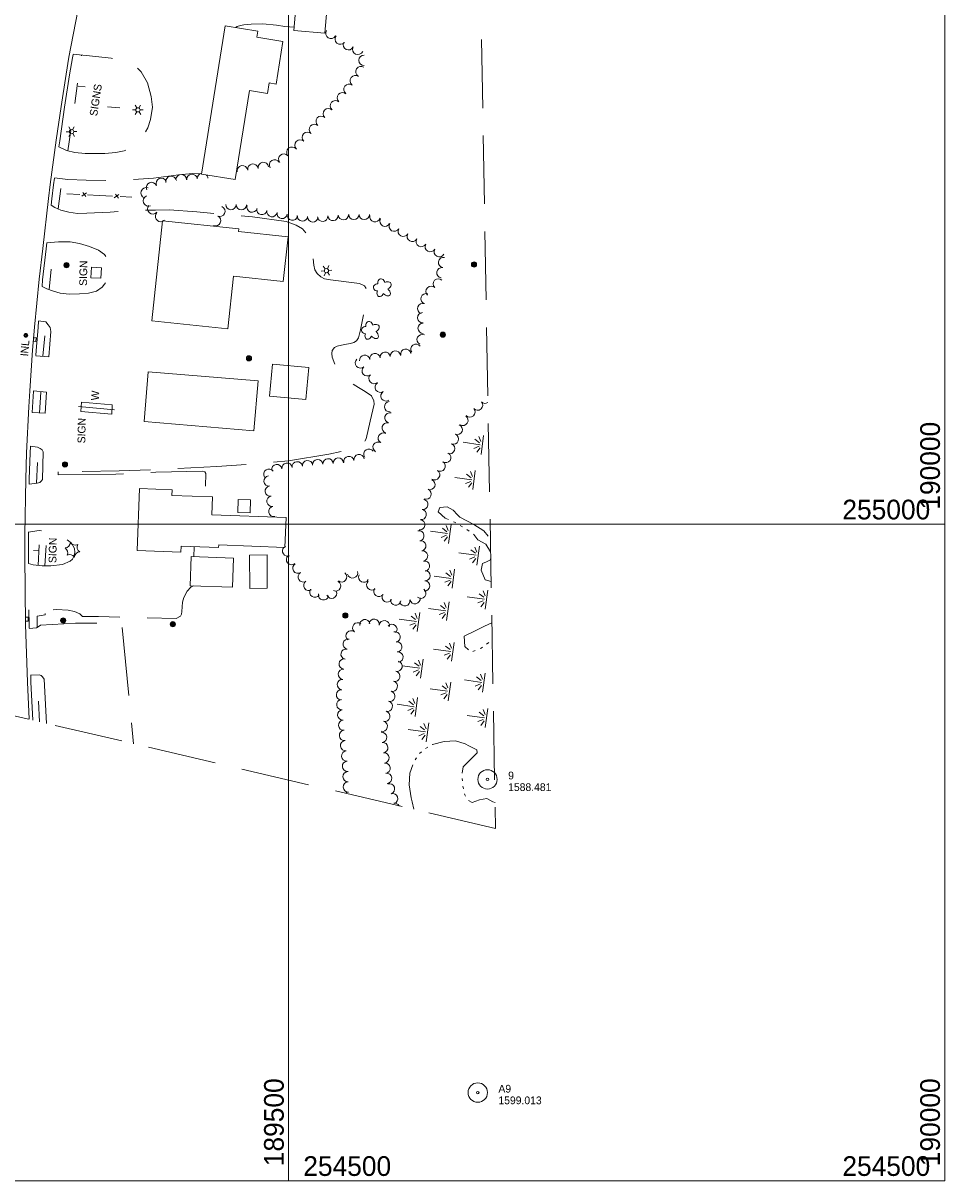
# Model space of a CAD drawing. Header units: feet. Extents: x 187981 to 190000, y 254469 to 257019.
# Tile 6 of 12: x 189298 to 190000, y 254500 to 255382. Entities that reach past the tile are written whole.
import ezdxf
from ezdxf.enums import TextEntityAlignment as Align

# ---------------------------------------------------------------- set-up
doc = ezdxf.new("R2010")
doc.units = ezdxf.units.FT
doc.header["$MEASUREMENT"] = 0
for name, pattern in [('DGN Style 3', [73.093715, 52.209797, -20.883919]), ('DGN Style 5', [36.546858, 15.662939, -20.883919]), ('DGN Style 6', [99.303033, 0.05221, -20.883919, 36.546858, -20.883919, 0.05221, -20.883919])]:
    doc.linetypes.add(name, pattern=pattern)
for name, color, linetype, lineweight in [('E_DRN_Grate', 151, 'Continuous', 0), ('E_DWY', 73, 'DGN Style 3', 0), ('E_LAND_Vegetation', 21, 'Continuous', 0), ('E_MAP_GridLines', 251, 'Continuous', 0), ('E_MAP_Limits', 21, 'DGN Style 3', 0), ('E_MAP_PassPoints', 40, 'Continuous', 0), ('E_MISCPROP', 40, 'Continuous', 0), ('E_MISCPROP_HvyLine', 54, 'Continuous', 13), ('E_MISCPROP_Railing', 40, 'Continuous', 0), ('E_PATH_Sidewalk', 73, 'DGN Style 5', 0), ('E_RDWY', 40, 'Continuous', 13), ('E_WTR', 251, 'DGN Style 6', 0)]:
    doc.layers.add(name, color=color, linetype=linetype, lineweight=lineweight)
doc.styles.add('Style-IGR_FONT_0', font='IGR_FONT_0.shx')

# ---------------------------------------------------------------- blocks, each defined once
blk = doc.blocks.new('PP')
at = {"layer": 'E_MAP_PassPoints', "color": 40, "linetype": 'Continuous', "lineweight": 0}
for radius in [2.25, 0.288]:
    blk.add_circle((0, 0), radius, dxfattribs=at)
blk = doc.blocks.new('INLT')
at = {"layer": 'E_MISCPROP_Railing', "color": 40, "linetype": 'Continuous', "lineweight": 0, "flags": 128}
blk.add_lwpolyline([(0.9, -0.6), (0.9, 0), (0, 0), (0, -0.6), (0.9, -0.6)], dxfattribs=at)
blk = doc.blocks.new('INL_1')
at = {"layer": 'E_MISCPROP_Railing', "color": 40, "linetype": 'Continuous', "lineweight": 0, "style": 'Style-IGR_FONT_0'}
blk.add_text('INL', height=1.8, rotation=359.9999, dxfattribs=at).set_placement((-1.75, -0.89))
blk = doc.blocks.new('MHO_5')
at = {"layer": 'E_DRN_Grate', "color": 20, "linetype": 'Continuous', "lineweight": 0}
for centre, radius in [((0, 0.01), 0.45), ((0.01, 0.01), 0.365), ((0, 0.01), 0.29), ((0, 0), 0.182)]:
    blk.add_circle(centre, radius, dxfattribs=at)
blk = doc.blocks.new('WAL_2')
at = {"layer": 'E_MISCPROP_Railing', "color": 40, "linetype": 'Continuous', "lineweight": 0, "style": 'Style-IGR_FONT_0'}
blk.add_text('W', height=1.8, rotation=360, dxfattribs=at).set_placement((-0.69, -0.03), align=Align.MIDDLE_LEFT)
blk = doc.blocks.new('LTP_1')
at = {"layer": 'E_MISCPROP', "color": 20, "linetype": 'Continuous', "lineweight": 0}
for p, q in [((-0.49, 0.02), (-1.27, 0.04)), ((-0.24, 0.43), (-0.6, 1.12)), ((0.27, 0.43), (0.68, 1.1)), ((-0.26, -0.43), (-0.67, -1.08)), ((0.23, -0.44), (0.6, -1.09)), ((0.49, -0.01), (1.25, -0.03))]:
    blk.add_line(p, q, dxfattribs=at)
blk.add_circle((0, 0), 0.492, dxfattribs=at)
blk = doc.blocks.new('POLE_1')
at = {"layer": 'E_MISCPROP', "color": 20, "linetype": 'Continuous', "lineweight": 0}
for centre, radius in [((0, 0.01), 0.605), ((0, 0.01), 0.456), ((0, 0), 0.303), ((0, 0), 0.151)]:
    blk.add_circle(centre, radius, dxfattribs=at)
blk = doc.blocks.new('LTP')
at = {"layer": 'E_MISCPROP', "color": 20, "linetype": 'Continuous', "lineweight": 0}
for p, q in [((-0.49, 0.02), (-1.27, 0.04)), ((-0.24, 0.43), (-0.6, 1.12)), ((0.27, 0.43), (0.68, 1.1)), ((-0.26, -0.43), (-0.67, -1.08)), ((0.23, -0.44), (0.6, -1.09)), ((0.49, -0.01), (1.25, -0.03))]:
    blk.add_line(p, q, dxfattribs=at)
blk.add_circle((0, 0), 0.492, dxfattribs=at)
blk = doc.blocks.new('POLE')
at = {"layer": 'E_MISCPROP', "color": 20, "linetype": 'Continuous', "lineweight": 0}
for centre, radius in [((0, 0.01), 0.605), ((0, 0.01), 0.456), ((0, 0), 0.303), ((0, 0), 0.151)]:
    blk.add_circle(centre, radius, dxfattribs=at)
blk = doc.blocks.new('SIGN_5')
at = {"layer": 'E_MISCPROP', "color": 20, "linetype": 'Continuous', "lineweight": 0, "style": 'Style-IGR_FONT_0'}
blk.add_text('SIGN', height=1.8, rotation=359.9999, dxfattribs=at).set_placement((-2.6, 0.06), align=Align.MIDDLE_LEFT)
blk = doc.blocks.new('MARSH')
at = {"layer": 'E_WTR', "color": 161, "linetype": 'Continuous', "lineweight": 0}
for p, q in [((0.01, 4.51), (0.01, 0.48)), ((-1.84, 1.06), (-0.73, 0.43)), ((-0.4, 0.71), (-1.06, 1.87)), ((0.44, 0.71), (1.1, 1.87)), ((1.87, 1.06), (0.77, 0.43)), ((-2.22, -0.01), (2.22, -0.01))]:
    blk.add_line(p, q, dxfattribs=at)
blk = doc.blocks.new('POLE_6')
at = {"layer": 'E_MISCPROP', "color": 20, "linetype": 'Continuous', "lineweight": 0}
for centre, radius in [((0, 0.01), 0.605), ((0, 0.01), 0.456), ((0, 0), 0.303), ((0, 0), 0.151)]:
    blk.add_circle(centre, radius, dxfattribs=at)
blk = doc.blocks.new('TREE')
at = {"layer": 'E_LAND_Vegetation', "color": 93, "linetype": 'Continuous', "lineweight": 0}
for centre, major_axis, ratio in [((-1.09, -0.01), (0.987, -0.025), 0.832022), ((-0.29, 1.02), (0.272, -0.996), 0.782863), ((0.9, 0.51), (-1.05, -0.59), 0.691916), ((-0.41, -1.09), (0.361, 0.971), 0.716896), ((0.8, -0.78), (-1, 0.92), 0.560249)]:
    blk.add_ellipse(centre, major_axis=major_axis, ratio=ratio, start_param=1.570796, end_param=4.712389, dxfattribs=at)
blk = doc.blocks.new('PINE')
at = {"layer": 'E_LAND_Vegetation', "color": 93, "linetype": 'Continuous', "lineweight": 0}
for centre, start, end in [((-1.81, 1.72), 275.2113, 0.9762), ((-2.32, -0.69), 335.2113, 60.9762), ((0.53, 2.49), 215.2113, 300.9762), ((2.37, 0.84), 155.2113, 240.9762), ((-0.49, -2.34), 35.2113, 120.9762), ((1.86, -1.57), 95.2113, 180.9762)]:
    blk.add_arc(centre, 1.29, start, end, dxfattribs=at)
blk = doc.blocks.new('POLE_7')
at = {"layer": 'E_MISCPROP', "color": 20, "linetype": 'Continuous', "lineweight": 0}
for centre, radius in [((0, 0.01), 0.605), ((0, 0.01), 0.456), ((0, 0), 0.303), ((0, 0), 0.151)]:
    blk.add_circle(centre, radius, dxfattribs=at)

msp = doc.modelspace()

# ---------------------------------------------------------------- linework, layer by layer
at = {"layer": 'E_DWY', "color": 51, "linetype": 'DGN Style 3', "lineweight": 0, "flags": 128}
for points in [[(189504.14, 255378.7), (189497.19, 255379.03), (189490.86, 255380.02), (189480.29, 255381.17), (189471.49, 255381), (189465.76, 255380.36), (189463.18, 255379.85), (189460.88, 255379.16), (189459.42, 255378.35)], [(189324.78, 255287.45), (189330.61, 255284.68), (189337.08, 255283.09), (189344.88, 255282.47), (189360.03, 255282.52), (189368.29, 255283.15), (189374.55, 255284.31), (189379.75, 255286.66), (189383.98, 255290.37), (189389.54, 255296.21), (189392.68, 255302.06), (189394.7, 255308.27), (189396.18, 255317.7), (189395.3, 255325.78), (189392.32, 255336.29), (189387.67, 255344.72), (189382.97, 255349.2), (189375.48, 255352.5), (189364.73, 255355.03), (189353.14, 255356.38), (189335.71, 255358)], [(189433.62, 255266.98), (189426.83, 255267.16), (189416.11, 255266.15), (189396.92, 255263.74), (189369.79, 255261.7), (189345.82, 255262.14), (189331.8, 255262.71), (189321.59, 255263.86)], [(189319.04, 255243.01), (189321.87, 255241.21), (189326.3, 255239.37), (189332.45, 255237.85), (189339.17, 255236.79), (189346.11, 255237), (189364, 255237.72), (189379.94, 255238.89), (189390.32, 255239.33), (189398.65, 255239.17), (189408.96, 255239.53), (189429.97, 255238.02), (189472.55, 255234.1), (189498.1, 255230.7), (189505.81, 255227.76), (189510.58, 255224.92), (189513.84, 255221.15), (189516.01, 255216.84), (189517.59, 255210.74), (189518.58, 255202.89), (189519.27, 255197.32), (189519.93, 255193.84), (189521.66, 255191.06), (189524.49, 255188.44), (189527.41, 255187.02), (189531.95, 255186.16), (189554.01, 255183.47), (189557.82, 255181.64), (189560.33, 255177.76), (189560.62, 255176.08), (189554.71, 255148.17), (189553.25, 255142.02), (189551.59, 255139.79), (189549.67, 255138.55), (189547.12, 255137.71), (189542.46, 255136.85), (189536.9, 255135.74), (189534.91, 255134.78), (189533.19, 255132.36), (189532.93, 255130.21), (189533.19, 255127.41), (189535.77, 255120.4), (189541.77, 255113.04), (189548.47, 255107.23), (189553.1, 255104.26), (189557.14, 255101.92), (189560.61, 255099.56), (189563.08, 255097.79), (189564.88, 255093.93), (189565.1, 255091.56), (189562.05, 255078.45), (189558.99, 255064.99), (189556.54, 255060.18), (189554.28, 255058.49), (189550.01, 255057.28), (189530.5, 255053.51), (189499.81, 255048.4), (189477.42, 255046.23), (189445.28, 255043.96), (189404.88, 255041.99), (189370.84, 255040.65), (189324.35, 255040.09)], [(189312.06, 255181.21), (189315.78, 255179.45), (189320.04, 255177.7), (189325.88, 255176.03), (189332.84, 255175.17), (189340.67, 255175.64), (189347.46, 255176.07), (189353.55, 255177.61), (189357.8, 255180.53), (189359.77, 255182.83), (189361.67, 255186.34), (189362.98, 255191.12), (189362.98, 255196.35), (189362.47, 255200.53), (189361.64, 255202.81), (189359.62, 255205.43), (189355.02, 255208.72), (189348.27, 255211.49), (189340.71, 255213.82), (189333.43, 255215.02), (189324.58, 255215.05), (189315.7, 255214.27)], [(189307.26, 255128.33), (189317.22, 255127.67), (189318.91, 255146.77), (189318.21, 255149.89), (189316.87, 255151.81), (189315, 255154.19), (189309.5, 255154.9)], [(189304.52, 255085.15), (189314.48, 255084.72), (189315.46, 255100.64), (189305.51, 255101.6)], [(189302.27, 255030.57), (189308.33, 255031.43), (189310.36, 255031.91), (189311.79, 255033.03), (189312.49, 255034.04), (189313, 255055.24), (189312.18, 255056.69), (189310.76, 255057.79), (189308.7, 255058.8), (189303.12, 255059.55)], [(189324.35, 255040.09), (189324.4, 255037.72), (189368.33, 255038.3), (189398.75, 255039.6), (189434.41, 255040.35), (189436.01, 255039.85), (189436.89, 255038.8), (189436.6, 255021.02)], [(189301.75, 254970.28), (189305.34, 254969.11), (189312.27, 254968.27), (189318.72, 254968.28), (189327.57, 254969.35), (189333.5, 254971.92), (189335.3, 254973.51), (189336.39, 254975.37), (189336.97, 254978.46), (189336.76, 254981.7), (189334.45, 254985.62), (189331.11, 254988.28), (189323.56, 254992.34), (189317.99, 254994.37), (189313.88, 254994.76), (189309.97, 254995.2), (189304.74, 254994.63), (189301.75, 254994)], [(189428.12, 254982.97), (189427.79, 254975.34)], [(189427.41, 254953.18), (189425.47, 254952.26), (189422.72, 254948.99), (189420.19, 254944.17), (189419.17, 254940.71), (189418.71, 254933.51), (189418.46, 254931.65), (189417.6, 254930.02), (189414.31, 254928.33), (189355.15, 254929.68), (189342.83, 254929.72), (189340.89, 254931.7), (189336.86, 254933.72), (189331.93, 254934.71), (189323.16, 254935), (189302.1, 254934.84)], [(189302.31, 254920.63), (189307.92, 254921.25), (189309.11, 254921.86), (189310.93, 254923.11), (189337.68, 254924.65), (189364.26, 254924.91), (189369.59, 254924.49), (189371.52, 254924.22), (189373, 254922.48), (189381.84, 254832.9)], [(189303.31, 254885.08), (189309.92, 254885.36), (189311.35, 254884.85), (189312.54, 254883.73), (189313.58, 254882.07), (189315.47, 254848.42)]]:
    msp.add_lwpolyline(points, dxfattribs=at)
at = {"layer": 'E_LAND_Vegetation', "color": 93, "linetype": 'Continuous', "lineweight": 0}
for centre, radius, start, end in [((189532.22, 255373.99), 4.03, 150.21279, 330.19747), ((189539.32, 255369.57), 4.03, 141.26831, 321.25299), ((189545.5, 255365.27), 4.03, 154.40341, 334.38809), ((189552.76, 255361.79), 4.03, 154.40341, 334.38809), ((189557.53, 255353.34), 4.03, 89.62035, 269.60503), ((189550.84, 255337.77), 4.03, 53.37409, 233.35877), ((189555.19, 255344.76), 4.03, 58.32215, 238.30683), ((189546.03, 255331.31), 4.03, 53.37409, 233.35877), ((189541, 255324.82), 4.03, 48.95616, 228.94084), ((189530.29, 255312.72), 4.03, 47.33052, 227.31519), ((189535.71, 255318.75), 4.03, 48.95616, 228.94084), ((189524.89, 255306.85), 4.03, 49.29054, 229.27522), ((189514.27, 255294.62), 4.03, 46.8212, 226.80588), ((189519.63, 255300.74), 4.03, 49.29054, 229.27522), ((189508.76, 255288.75), 4.03, 46.8212, 226.80588), ((189496.31, 255278.14), 4.03, 39.74711, 219.73179), ((189502.5, 255283.29), 4.03, 39.74711, 219.73179), ((189464.8, 255269.17), 4.03, 9.07249, 189.05717), ((189472.75, 255270.44), 4.03, 9.07249, 189.05717), ((189480.7, 255271.71), 4.03, 9.07249, 189.05717), ((189489.27, 255273.63), 4.03, 31.12112, 211.1058), ((189403.02, 255259.56), 4.05, 22.99289, 202.97757), ((189410.47, 255261.16), 4.05, 10.61177, 190.59645), ((189418.13, 255262.35), 4.05, 1.62881, 181.61349), ((189426.35, 255262.65), 4.05, 5.16346, 185.14814), ((189434.41, 255263.38), 4.05, 100.29816, 185.14814), ((189434.41, 255263.38), 4.05, 5.16346, 39.79268), ((189391.48, 255252.37), 4.05, 69.96671, 249.95139), ((189395.57, 255256.4), 4.05, 22.99289, 202.97757), ((189393.21, 255246.35), 4.05, 111.77183, 291.75651), ((189396.5, 255240.28), 4.05, 139.44535, 319.43003), ((189402.45, 255234.53), 4.05, 134.41814, 289.89068), ((189447.55, 255238.4), 3.95, 245.77657, 65.76124), ((189456.05, 255243.53), 3.95, 179.1585, 359.14317), ((189463.94, 255243.42), 3.95, 179.1585, 359.14317), ((189472.15, 255241.62), 3.95, 163.17157, 343.15625), ((189479.59, 255239.7), 3.95, 168.68276, 348.66744), ((189487.33, 255238.15), 3.95, 168.68276, 348.66744), ((189495.05, 255236.79), 3.95, 170.22444, 350.20912), ((189502.83, 255235.45), 3.95, 170.22444, 350.20912), ((189541.67, 255235.76), 3.95, 184.09517, 4.07984), ((189549.71, 255236.04), 3.95, 179.71875, 359.70343), ((189557.61, 255236), 3.95, 179.71875, 359.70343), ((189402.45, 255234.53), 4.05, 299.1415, 314.40281), ((189444.31, 255231.2), 3.95, 245.77657, 65.76124), ((189510.5, 255234.77), 3.95, 175.49307, 355.47775), ((189518.37, 255234.15), 3.95, 175.49307, 355.47775), ((189525.9, 255234.56), 3.95, 184.82301, 4.80769), ((189533.8, 255235.2), 3.95, 184.09517, 4.07984), ((189565.78, 255234.17), 3.95, 165.82206, 345.80673), ((189573.39, 255230.82), 3.95, 152.91909, 332.90376), ((189580.43, 255227.06), 3.95, 150.40001, 330.38469), ((189587.3, 255223.16), 3.95, 150.40001, 330.38469), ((189594.16, 255219.26), 3.95, 150.40001, 330.38469), ((189601.02, 255215.36), 3.95, 150.40001, 330.38469), ((189607.89, 255211.46), 3.95, 150.40001, 330.38469), ((189614.74, 255207.59), 3.95, 151.08596, 331.07064), ((189618.07, 255199.38), 3.95, 81.23479, 261.21947), ((189616.86, 255191.58), 3.95, 81.23479, 261.21947), ((189614.04, 255183.06), 3.95, 45.37141, 225.35608), ((189604.74, 255171.78), 3.95, 70.90211, 250.88679), ((189608.49, 255177.44), 3.95, 45.37141, 225.35608), ((189602.15, 255164.33), 3.95, 70.90211, 250.88679), ((189602.13, 255157.35), 3.95, 93.72707, 273.71175), ((189602.5, 255149.36), 3.95, 90.89496, 270.87964), ((189601.73, 255140.67), 3.95, 63.67324, 243.65792), ((189565.76, 255126.16), 3.95, 8.53119, 188.51586), ((189573.53, 255127.21), 3.95, 7.01546, 187.00014), ((189581.36, 255128.18), 3.95, 7.01546, 187.00014), ((189589.24, 255129.49), 3.95, 9.71577, 189.70045), ((189596.97, 255133.37), 3.95, 36.32929, 216.31397), ((189554.64, 255122.88), 3.95, 131.13127, 311.11594), ((189557.95, 255124.99), 3.95, 8.53119, 188.51586), ((189559.83, 255116.93), 3.95, 131.13127, 311.11594), ((189565.02, 255110.99), 3.95, 131.13127, 311.11594), ((189569.82, 255104.39), 3.95, 123.33587, 303.32054), ((189574.16, 255097.79), 3.95, 123.33587, 303.32054), ((189576.94, 255089.59), 3.95, 95.44971, 275.43439), ((189638.13, 255085.52), 3.92, 222.05702, 42.0417), ((189643.95, 255090.76), 3.92, 222.05702, 42.0417), ((189649.76, 255096), 3.92, 222.05702, 302.15736), ((189575.13, 255073.42), 3.95, 75.82102, 255.8057), ((189577.07, 255081.08), 3.95, 75.82102, 255.8057), ((189632.79, 255079.14), 3.92, 237.88519, 57.86986), ((189572.06, 255065.64), 3.95, 60.54095, 240.52563), ((189625.56, 255064.91), 3.92, 248.25209, 68.23677), ((189628.46, 255072.18), 3.92, 248.25209, 68.23677), ((189568.17, 255058.76), 3.95, 60.54095, 240.52563), ((189622.66, 255057.64), 3.92, 248.25209, 68.23677), ((189537.88, 255046.64), 3.95, 4.34127, 184.32595), ((189545.9, 255047.83), 3.95, 10.49116, 190.47584), ((189553.66, 255049.27), 3.95, 10.49116, 190.47584), ((189561.2, 255053.45), 3.95, 33.85408, 213.83876), ((189619.69, 255050.84), 3.92, 237.33094, 57.31561), ((189484.95, 255038.19), 3.95, 33.1907, 213.17538), ((189490.96, 255041.61), 3.95, 8.62511, 188.60978), ((189498.76, 255042.79), 3.95, 8.62511, 188.60978), ((189506.51, 255043.77), 3.95, 6.29381, 186.27849), ((189514.35, 255044.64), 3.95, 6.29381, 186.27849), ((189522.13, 255045.45), 3.95, 4.34127, 184.32595), ((189530.01, 255046.05), 3.95, 4.34127, 184.32595), ((189615.47, 255044.25), 3.92, 237.33094, 57.31561), ((189485.08, 255032.97), 3.95, 95.12017, 275.10485), ((189607.64, 255030.29), 3.92, 248.65046, 68.63513), ((189611.24, 255037.66), 3.92, 237.33094, 57.31561), ((189485.98, 255025.31), 3.95, 99.96529, 279.94997), ((189604.79, 255023), 3.92, 248.65046, 68.63513), ((189487.34, 255017.53), 3.95, 99.96529, 279.94997), ((189602.26, 255015.18), 3.92, 260.68358, 80.66826), ((189488.71, 255009.76), 3.95, 99.96529, 279.94997), ((189600.99, 255007.45), 3.92, 260.68358, 80.66826), ((189599.89, 254999.65), 3.92, 262.25729, 82.24197), ((189599.19, 254991.25), 3.92, 280.63383, 100.61851), ((189499.17, 254979.68), 3.92, 135.81284, 293.8364), ((189499.17, 254979.68), 3.92, 113.85172, 121.31356), ((189600.63, 254983.55), 3.92, 280.63383, 100.61851), ((189502.15, 254973.08), 3.92, 130.00016, 309.98484), ((189602.06, 254975.88), 3.92, 279.88515, 99.86983), ((189603.41, 254968.17), 3.92, 279.88515, 99.86983), ((189507.05, 254966.61), 3.92, 121.36869, 301.35337), ((189511.13, 254959.92), 3.92, 121.36869, 301.35337), ((189540.34, 254959.88), 3.92, 230.96611, 50.95079), ((189548.71, 254962.98), 3.92, 195.34691, 15.33159), ((189603.97, 254960.88), 3.92, 266.80988, 86.79456), ((189515.32, 254953.39), 3.92, 123.15018, 303.13486), ((189535.79, 254953.01), 3.92, 243.90342, 63.8881), ((189557.21, 254959.77), 3.92, 152.93159, 332.91627), ((189563.33, 254953.88), 3.92, 132.19252, 312.1772), ((189603.53, 254953.06), 3.92, 266.80988, 86.79456), ((189519.92, 254948.37), 3.92, 147.27632, 327.26099), ((189526.5, 254946.28), 3.92, 169.56305, 349.54773), ((189532.71, 254947.48), 3.92, 203.17909, 23.16377), ((189568.8, 254948.9), 3.92, 143.27264, 323.25731), ((189575.02, 254944.62), 3.92, 150.53485, 330.51952), ((189600.67, 254947.51), 3.92, 231.3044, 51.28908), ((189581.51, 254942.23), 3.92, 172.36822, 352.3529), ((189588.57, 254941.76), 3.92, 191.51038, 11.49506), ((189596.24, 254943.32), 3.92, 191.51038, 11.49506), ((189558.07, 254923.56), 3.93, 10.33783, 190.32251), ((189565.17, 254923.84), 3.93, 351.94923, 171.9339), ((189547.54, 254915.09), 3.93, 50.21312, 230.1978), ((189552.56, 254921.13), 3.93, 50.21312, 230.1978), ((189572.95, 254922.74), 3.93, 351.94923, 171.9339), ((189578.74, 254919.92), 3.93, 320.3933, 140.37798), ((189581.1, 254914.21), 3.93, 282.50864, 102.49332), ((189545.35, 254908.79), 3.93, 78.13811, 258.12279), ((189582.33, 254906.67), 3.93, 276.94739, 96.93206), ((189543.74, 254901.1), 3.93, 78.13811, 258.12279), ((189583.28, 254898.87), 3.93, 276.94739, 96.93206), ((189542.33, 254893.63), 3.93, 84.99828, 264.98295), ((189582.61, 254891.89), 3.93, 256.64109, 76.62577), ((189541.65, 254885.8), 3.93, 84.99828, 264.98295), ((189580.8, 254884.25), 3.93, 256.64109, 76.62577), ((189540.28, 254870.15), 3.93, 84.99828, 264.98295), ((189540.96, 254877.98), 3.93, 84.99828, 264.98295), ((189578.98, 254876.63), 3.93, 255.88214, 75.86682), ((189540.55, 254862.68), 3.93, 94.84028, 274.82496), ((189577.07, 254869.01), 3.93, 255.88214, 75.86682), ((189541.21, 254854.85), 3.93, 94.84028, 274.82496), ((189573.23, 254853.78), 3.93, 255.88214, 75.86682), ((189575.15, 254861.4), 3.93, 255.88214, 75.86682), ((189541.87, 254847.02), 3.93, 94.84028, 274.82496), ((189571.32, 254846.16), 3.93, 255.88214, 75.86682), ((189542.54, 254839.25), 3.93, 96.23349, 276.21817), ((189570.88, 254837.71), 3.93, 276.31432, 96.29899), ((189543.39, 254831.44), 3.93, 96.23349, 276.21817), ((189571.74, 254829.9), 3.93, 276.31432, 96.29899), ((189544.17, 254823.58), 3.93, 95.13186, 275.11654), ((189572.6, 254822.1), 3.93, 276.31432, 96.29899), ((189544.87, 254815.76), 3.93, 95.13186, 275.11654), ((189573.56, 254814.24), 3.93, 277.86746, 97.85213), ((189545.28, 254807.79), 3.93, 91.70748, 271.69215), ((189545.51, 254799.94), 3.93, 91.70748, 271.69215), ((189574.63, 254806.46), 3.93, 277.86746, 97.85213), ((189545.57, 254792.02), 3.93, 89.70576, 126.796), ((189576.83, 254798.56), 3.93, 288.23174, 108.21641), ((189579.29, 254791.1), 3.93, 288.23174, 108.21641), ((189580.85, 254783.69), 3.93, 28.28312, 100.61517)]:
    msp.add_arc(centre, radius, start, end, dxfattribs=at)
at = {"layer": 'E_MAP_GridLines', "color": 161, "linetype": 'Continuous', "lineweight": 0}
for p, q in [((189500, 254500), (189500, 257000)), ((190000, 254500), (190000, 257000)), ((188000, 255000), (190000, 255000)), ((188000, 254500), (190000, 254500))]:
    msp.add_line(p, q, dxfattribs=at)
at = {"layer": 'E_MAP_Limits', "color": 73, "linetype": 'DGN Style 3', "lineweight": 0, "flags": 128}
for points in [[(189646.94, 255369.23), (189657.59, 254768.38)], [(189657.59, 254768.41), (189226.28, 254869.28), (188789.9, 254970.09), (188572.54, 255016.9)]]:
    msp.add_lwpolyline(points, dxfattribs=at)
at = {"layer": 'E_MISCPROP', "color": 20, "linetype": 'Continuous', "lineweight": 0}
for p, q in [((189339.73, 255333.75), (189344.9, 255333.23)), ((189361.89, 255318.05), (189371.36, 255317.18)), ((189339.93, 255089.73), (189367.33, 255087.14)), ((189305.64, 254979.99), (189309.36, 254980.3))]:
    msp.add_line(p, q, dxfattribs=at)
at = {"layer": 'E_MISCPROP', "color": 20, "linetype": 'Continuous', "lineweight": 0, "flags": 128}
msp.add_lwpolyline([(189349.65, 255195.78), (189357.36, 255195.39), (189356.95, 255187.4), (189349.24, 255187.8)], close=True, dxfattribs=at)
at = {"layer": 'E_MISCPROP_HvyLine', "color": 241, "linetype": 'Continuous', "lineweight": 13, "flags": 128}
for points in [[(189527.68, 255374.16), (189503.93, 255376.1), (189505.35, 255393.53), (189529.11, 255391.6)], [(189459.19, 255262.5), (189470.07, 255330.4), (189483.8, 255328.2), (189485.07, 255336.1), (189490.44, 255335.24), (189495.64, 255367.76), (189475.8, 255370.94), (189476.54, 255375.61), (189451.67, 255379.59), (189433.56, 255266.61)], [(189395.83, 255154.93), (189403.86, 255231.05), (189461.96, 255224.92), (189461.76, 255223), (189499.53, 255219), (189495.92, 255185.01), (189457.95, 255189.04), (189453.68, 255148.8)], [(189487.74, 255122.05), (189485.38, 255097.68), (189513.04, 255095), (189515.4, 255119.37)], [(189476.72, 255109.17), (189393.01, 255116.17), (189389.85, 255078.31), (189473.56, 255071.32)], [(189497.99, 255005.11), (189441.43, 255007.27), (189441.95, 255020.81), (189410.95, 255022), (189411.11, 255026.21), (189386.42, 255027.15), (189384.62, 254980.06), (189417.95, 254978.78), (189418.12, 254983.35), (189446.64, 254982.27), (189446.72, 254984.32), (189497.11, 254982.38)], [(189461.49, 255018.96), (189470.92, 255018.74), (189470.69, 255008.82), (189461.25, 255009.04)], [(189457.29, 254952.14), (189424.96, 254953.27), (189425.73, 254975.41), (189458.06, 254974.28)], [(189470.17, 254976.57), (189470.4, 254951.2), (189483.74, 254951.32), (189483.52, 254976.69)]]:
    msp.add_lwpolyline(points, close=True, dxfattribs=at)
at = {"layer": 'E_MISCPROP_Railing', "color": 40, "linetype": 'Continuous', "lineweight": 0}
for p, q in [((189345.88, 255252.52), (189342.43, 255249.82)), ((189345.58, 255249.66), (189343.24, 255252.61)), ((189370.62, 255251.23), (189367.17, 255248.53)), ((189370.32, 255248.36), (189367.98, 255251.31))]:
    msp.add_line(p, q, dxfattribs=at)
at = {"layer": 'E_MISCPROP_Railing', "color": 40, "linetype": 'Continuous', "lineweight": 0, "flags": 128}
for points in [[(189340.98, 255251.24), (189330.93, 255251.76)], [(189355.67, 255250.47), (189346.83, 255250.93)], [(189365.72, 255249.94), (189355.67, 255250.47)], [(189380.42, 255249.17), (189371.57, 255249.63)]]:
    msp.add_lwpolyline(points, dxfattribs=at)
at = {"layer": 'E_MISCPROP_Railing', "color": 40, "linetype": 'Continuous', "lineweight": 13, "flags": 128}
for points in [[(189342.21, 255093.01), (189365.46, 255091.12), (189365.27, 255083.87), (189341.65, 255085.83)], [(189341.75, 255085.82), (189342.21, 255093.01)]]:
    msp.add_lwpolyline(points, dxfattribs=at)
at = {"layer": 'E_PATH_Sidewalk', "color": 51, "linetype": 'DGN Style 5', "lineweight": 0, "flags": 128}
for points in [[(189331.83, 255284.38), (189342.17, 255357.4)], [(189324.36, 255240.17), (189327.43, 255263.2)], [(189317.42, 255178.78), (189321.24, 255214.76)], [(189312.6, 255127.98), (189315.41, 255153.68)], [(189310.18, 255084.91), (189311.21, 255101.05)], [(189307.79, 255031.35), (189309.29, 255058.51)], [(189309.05, 254968.66), (189310.17, 254988.04), (189309.74, 254995.17)], [(189314.32, 254968.27), (189315.13, 254983.87), (189314.99, 254994.65)], [(189308.36, 254921.48), (189308.46, 254930.05), (189314.41, 254931.08), (189314.67, 254934.94)], [(189310.06, 254849.68), (189308.64, 254885.31)]]:
    msp.add_lwpolyline(points, dxfattribs=at)
at = {"layer": 'E_RDWY', "color": 21, "linetype": 'Continuous', "lineweight": 13, "flags": 128}
for points in [[(189302.36, 254851.49), (189300.95, 254879.76), (189299.58, 254923.7), (189299.07, 254975.97), (189299.1, 254992.16), (189299.7, 255034.42), (189300.34, 255054.48), (189302.1, 255089.41), (189302.88, 255101.55), (189304.9, 255132.52), (189306.41, 255150.2), (189309.94, 255186.58), (189312.57, 255210.05), (189317, 255248.14), (189318.24, 255258.87), (189322.93, 255292.44), (189326.61, 255318.15), (189330.51, 255342.78), (189332.62, 255355.78), (189339.3, 255391.07)], [(189324.88, 255287.42), (189325.53, 255292.07), (189329.21, 255317.76), (189333.11, 255342.37), (189335.21, 255355.33), (189335.69, 255357.86)], [(189319.05, 255243.07), (189319.61, 255247.84), (189320.84, 255258.53), (189321.56, 255263.7)], [(189312.06, 255181.23), (189312.55, 255186.31), (189315.18, 255209.75), (189315.7, 255214.25)], [(189307.28, 255128.6), (189307.52, 255132.32), (189309.02, 255149.96), (189309.49, 255154.78)], [(189304.52, 255085.22), (189304.72, 255089.26), (189305.5, 255101.38), (189305.52, 255101.68)], [(189302.27, 255030.63), (189302.32, 255034.36), (189302.96, 255054.37), (189303.21, 255059.38)], [(189301.75, 254970.23), (189301.69, 254975.98), (189301.72, 254992.14), (189301.75, 254994.24)], [(189302.3, 254920.81), (189302.21, 254923.75), (189302.1, 254934.84)], [(189305.02, 254850.86), (189303.58, 254879.86), (189303.42, 254884.76)]]:
    msp.add_lwpolyline(points, dxfattribs=at)
at = {"layer": 'E_WTR', "color": 161, "linetype": 'Continuous', "lineweight": 0, "flags": 128}
for points in [[(189621.86, 255003.55), (189619.38, 255004.61), (189614, 255009.39), (189615.26, 255012.68), (189620.75, 255013.24), (189625.25, 255010.83), (189628.63, 255007.29)], [(189628.63, 255007.29), (189630.43, 255005.4), (189641.19, 254999.84), (189648.84, 254995.08), (189652.13, 254991.07)], [(189627.29, 255001.06), (189626.33, 255001.62), (189625.52, 255001.97)], [(189632.47, 254998.06), (189630.74, 254999.06)], [(189637.5, 254994.82), (189635.84, 254995.94)], [(189653.86, 254978.99), (189650.2, 254984.82), (189644.23, 254988.12), (189641.19, 254992.32), (189640.8, 254992.58)], [(189654.26, 254956.41), (189649.77, 254957.75), (189646.65, 254964.96), (189647.64, 254970.16), (189650.71, 254971.53)], [(189650.71, 254971.53), (189653.8, 254972.91), (189653.93, 254974.93)], [(189637.04, 254904.4), (189634.16, 254906.85), (189633.75, 254914.78), (189642.58, 254919.25), (189649.2, 254922.36)], [(189649.2, 254922.36), (189654.82, 254924.99)], [(189652.4, 254910.01), (189650.79, 254908.82)], [(189642.17, 254903.98), (189640.31, 254903.25)], [(189647.59, 254906.45), (189646.6, 254905.72), (189645.88, 254905.44)], [(189604.33, 254829.26), (189606.09, 254830.22)], [(189609.59, 254832.13), (189609.7, 254832.19), (189618.6, 254834.58), (189627.05, 254835.22), (189634.6, 254832.87), (189637.39, 254831.3)], [(189637.39, 254831.3), (189638.33, 254830.78), (189643.38, 254828.17), (189643.62, 254825.9), (189638.4, 254820.55), (189633.05, 254815.31), (189632.21, 254810.47)], [(189596.38, 254820.54), (189597.4, 254822.25)], [(189599.8, 254825.39), (189601.27, 254826.74)], [(189594.05, 254788.66), (189593.33, 254791.68), (189591.87, 254801.58), (189592.22, 254810.38), (189594.73, 254816.92)], [(189632.13, 254806.52), (189632.35, 254804.54)], [(189632.84, 254800.58), (189633.25, 254798.62)], [(189634.07, 254794.72), (189634.25, 254793.86), (189634.77, 254792.88)], [(189595.42, 254782.96), (189594.05, 254788.66)], [(189636.98, 254789.68), (189639.82, 254788.13), (189645.35, 254790.19), (189651.03, 254791.16), (189655.47, 254788.73), (189657.24, 254788.24)]]:
    msp.add_lwpolyline(points, dxfattribs=at)

# ---------------------------------------------------------------- block references
at = {"layer": 'E_DRN_Grate', "color": 20, "linetype": 'Continuous', "lineweight": 0, "xscale": 3.280831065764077, "yscale": 3.280831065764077, "zscale": 3.280831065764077, "rotation": 85.60379573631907}
msp.add_blockref('MHO_5', (189299.77, 255143.9), dxfattribs=at)
at = {"layer": 'E_LAND_Vegetation', "color": 93, "linetype": 'Continuous', "lineweight": 0, "xscale": 3.280831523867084, "yscale": 3.280831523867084, "zscale": 3.280831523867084, "rotation": 357.1004362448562}
for name, p in [('TREE', (189571.4, 255180.23)), ('TREE', (189562.29, 255147.73)), ('PINE', (189335.15, 254980.29))]:
    msp.add_blockref(name, p, dxfattribs=at)
at = {"layer": 'E_MAP_PassPoints', "color": 40, "linetype": 'Continuous', "lineweight": 0, "xscale": 3.280831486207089, "yscale": 3.280831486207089, "zscale": 3.280831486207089}
for p in [(189651.51, 254805.74), (189644.09, 254567.21)]:
    msp.add_blockref('PP', p, dxfattribs=at)
at = {"layer": 'E_MISCPROP', "color": 20, "linetype": 'Continuous', "lineweight": 0}
for name, p, xscale, yscale, zscale, rotation in [('LTP_1', (189385.15, 255315.65), 3.280833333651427, 3.280833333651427, 3.280833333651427, 62.14048693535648), ('LTP_1', (189334.6, 255299.05), 3.280833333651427, 3.280833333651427, 3.280833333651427, 62.14048693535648), ('POLE_7', (189641.28, 255197.86), 3.280837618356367, 3.280837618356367, 3.280837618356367, 63.86853659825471), ('POLE_1', (189330.73, 255197.34), 3.280833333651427, 3.280833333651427, 3.280833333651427, 62.14048693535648), ('SIGN_5', (189343.7, 255190.13), 3.280825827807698, 3.280825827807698, 3.280825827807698, 89.13233786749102), ('LTP', (189528.82, 255193.14), 3.280828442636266, 3.280828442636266, 3.280828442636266, 7.060944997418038), ('POLE_6', (189617.48, 255144.39), 3.280831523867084, 3.280831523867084, 3.280831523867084, 357.1004362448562), ('POLE', (189469.77, 255126.38), 3.280828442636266, 3.280828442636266, 3.280828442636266, 7.060944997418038), ('SIGN_5', (189342.39, 255070.2), 3.280825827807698, 3.280825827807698, 3.280825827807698, 89.13233786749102), ('POLE', (189329.58, 255045.57), 3.280828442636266, 3.280828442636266, 3.280828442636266, 7.060944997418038), ('SIGN_5', (189320.38, 254979.03), 3.280825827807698, 3.280825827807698, 3.280825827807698, 89.13233786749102), ('POLE_1', (189328.25, 254926.76), 3.280833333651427, 3.280833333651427, 3.280833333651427, 62.14048693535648), ('POLE_1', (189543.21, 254930.54), 3.280833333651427, 3.280833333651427, 3.280833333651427, 62.14048693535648), ('POLE_1', (189411.71, 254923.93), 3.280833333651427, 3.280833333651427, 3.280833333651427, 62.14048693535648)]:
    msp.add_blockref(name, p, dxfattribs=dict(at, xscale=xscale, yscale=yscale, zscale=zscale, rotation=rotation))
at = {"layer": 'E_MISCPROP_Railing', "color": 40, "linetype": 'Continuous', "lineweight": 0}
for name, p, xscale, yscale, zscale, rotation in [('INL_1', (189299.02, 255133.73), 3.280828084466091, 3.280828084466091, 3.280828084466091, 85.169667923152), ('INLT', (189305.49, 255139.36), 3.280828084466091, 3.280828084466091, 3.280828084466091, 85.169667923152), ('WAL_2', (189352.4, 255096.65), 3.280825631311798, 3.280825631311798, 3.280825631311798, 87.0609384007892), ('INLT', (189299.56, 254926.25), 3.280829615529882, 3.280829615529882, 3.280829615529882, 90.51624115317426)]:
    msp.add_blockref(name, p, dxfattribs=dict(at, xscale=xscale, yscale=yscale, zscale=zscale, rotation=rotation))
at = {"layer": 'E_WTR', "color": 161, "linetype": 'Continuous', "lineweight": 0, "xscale": 3.280830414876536, "yscale": 3.280830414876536, "zscale": 3.280830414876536, "rotation": 82.10047603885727}
for p in [(189647.54, 255060.4), (189641.18, 255033.68), (189622.7, 254992.63), (189644.39, 254976.16), (189625.44, 254958.53), (189650.74, 254942.71), (189621.19, 254933.88), (189598.87, 254925.67), (189625.12, 254902.88), (189601.43, 254890.11), (189648.67, 254879.37), (189622.46, 254872.69), (189597.24, 254860.86), (189650.76, 254852.4), (189605.71, 254841.64)]:
    msp.add_blockref('MARSH', p, dxfattribs=at)

# ---------------------------------------------------------------- texts
at = {"layer": 'E_MAP_GridLines', "color": 161, "linetype": 'Continuous', "lineweight": 0, "style": 'Style-IGR_FONT_0'}
for s, p in [('  190000  ', (189996.25, 255000)), ('  189500  ', (189496.25, 254500)), ('  190000  ', (189996.25, 254500))]:
    msp.add_text(s, height=15, rotation=90, dxfattribs=at).set_placement(p)
for s, p in [('  255000  ', (190000, 255003.75)), ('  254500  ', (190000, 254503.75))]:
    msp.add_text(s, height=15, dxfattribs=at).set_placement(p, align=Align.RIGHT)
msp.add_text('  254500  ', height=15, dxfattribs=at).set_placement((189500, 254503.75))
at = {"layer": 'E_MAP_PassPoints', "color": 40, "linetype": 'Continuous', "lineweight": 0, "style": 'Style-IGR_FONT_0'}
for s, height, p in [('9', 5.91, (189667.26, 254805.74)), ('1588.481', 5.905, (189667.26, 254796.88)), ('A9', 5.905, (189659.84, 254567.21)), ('1599.013', 5.905, (189659.84, 254558.35))]:
    msp.add_text(s, height=height, dxfattribs=at).set_placement(p)
at = {"layer": 'E_MISCPROP', "color": 20, "linetype": 'Continuous', "lineweight": 0, "style": 'Style-IGR_FONT_0'}
msp.add_text('SIGNS', height=5.905, rotation=81.28429, dxfattribs=at).set_placement((189351.11, 255310.98), align=Align.MIDDLE_LEFT)

doc.saveas('drawing.dxf')
